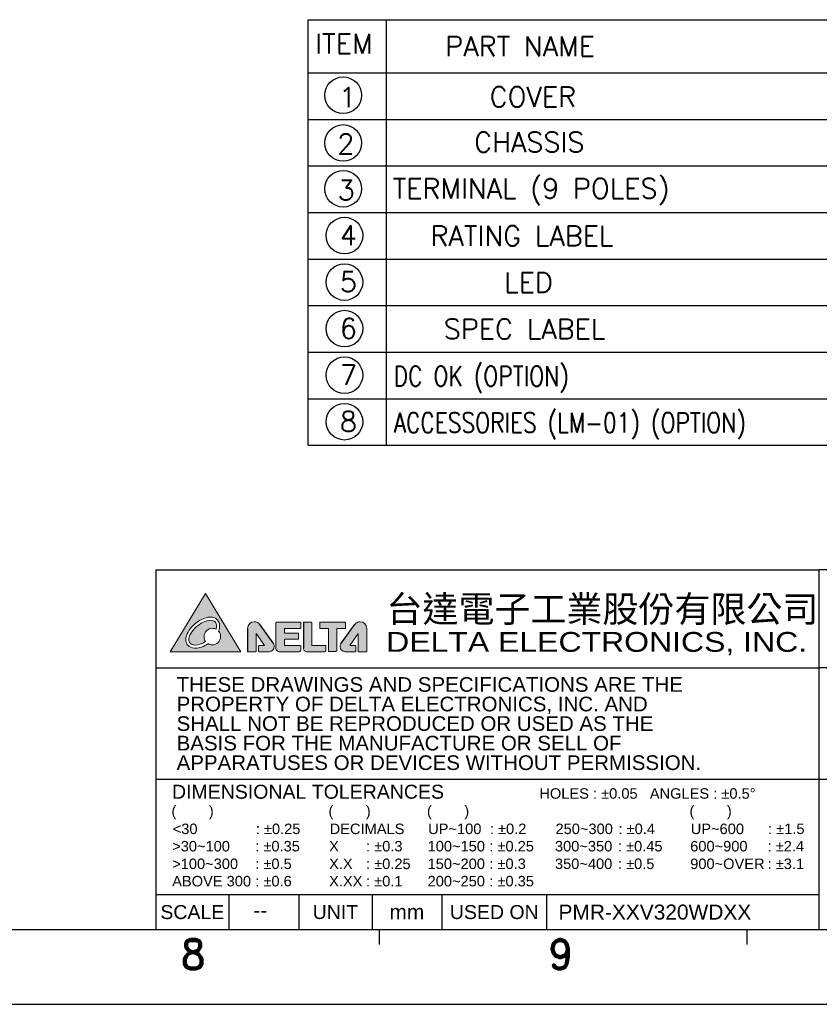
# Model space of a CAD drawing. Extents: x -31 to 1020, y 801 to 1395.
# Tile 13 of 29: x 712 to 872, y 801 to 998. Entities that reach past the tile are written whole.
import ezdxf
from ezdxf.enums import TextEntityAlignment as Align

# ---------------------------------------------------------------- set-up
doc = ezdxf.new("R2010")
doc.units = 0
doc.header["$LTSCALE"] = 23.1
doc.header["$MEASUREMENT"] = 0
doc.layers.get('0').update_dxf_attribs({"linetype": 'CONTINUOUS'})
doc.layers.add('2', color=2, linetype='CONTINUOUS', lineweight=13)
for name, color, linetype in [('3', 3, 'CONTINUOUS'), ('DIM', 2, 'CONTINUOUS'), ('paper', 7, 'CONTINUOUS')]:
    doc.layers.add(name, color=color, linetype=linetype)
doc.styles.add('ARIAL', font='arial.ttf')
doc.styles.add('DELTA', font='msjh.ttf')
doc.styles.add('ROMAND', font='romand')
doc.styles.add('SIMPLEX', font='SIMPLEX.shx')

# ---------------------------------------------------------------- blocks, each defined once
blk = doc.blocks.new('A1')
h = blk.add_hatch(color=256)
h.paths.add_polyline_path([(562.9, 70.71), (577.08, 70.71), (570, 82.39)])
edge = h.paths.add_edge_path(flags=16)
edge.add_spline(control_points=[(566.03, 73.05), (566.03, 73.08), (566.03, 73.1), (566.03, 73.13)], knot_values=[6, 6, 6, 6, 7, 7, 7, 7], degree=3, periodic=0)
edge.add_spline(control_points=[(566.03, 73.13), (566.04, 74.13), (566.72, 75.21), (567.66, 76.09)], knot_values=[7, 7, 7, 7, 8, 8, 8, 8], degree=3, periodic=0)
edge.add_spline(control_points=[(567.66, 76.09), (568.59, 76.96), (569.8, 77.62), (570.99, 77.64)], knot_values=[8, 8, 8, 8, 9, 9, 9, 9], degree=3, periodic=0)
edge.add_spline(control_points=[(571.01, 77.64), (571.56, 77.64), (572.03, 77.46), (572.35, 77.13)], knot_values=[10, 10, 10, 10, 11, 11, 11, 11], degree=3, periodic=0)
edge.add_spline(control_points=[(572.35, 77.13), (572.67, 76.81), (572.84, 76.36), (572.83, 75.87)], knot_values=[11, 11, 11, 11, 12, 12, 12, 12], degree=3, periodic=0)
edge.add_spline(control_points=[(572.83, 75.87), (572.83, 75.54), (572.76, 75.18), (572.61, 74.83)], knot_values=[12, 12, 12, 12, 13, 13, 13, 13], degree=3, periodic=0)
edge.add_spline(control_points=[(572.61, 74.83), (572.87, 74.54), (573.02, 74.15), (573.02, 73.73)], knot_values=[13, 13, 13, 13, 14, 14, 14, 14], degree=3, periodic=0)
edge.add_spline(control_points=[(573.02, 73.73), (573.02, 72.81), (572.28, 72.07), (571.36, 72.07)], knot_values=[14, 14, 14, 14, 15, 15, 15, 15], degree=3, periodic=0)
edge.add_spline(control_points=[(571.36, 72.07), (571.03, 72.07), (570.72, 72.17), (570.46, 72.33)], knot_values=[0, 0, 0, 0, 1, 1, 1, 1], degree=3, periodic=0)
edge.add_spline(control_points=[(570.45, 72.32), (569.64, 71.76), (568.77, 71.4), (567.95, 71.4)], knot_values=[2, 2, 2, 2, 3, 3, 3, 3], degree=3, periodic=0)
edge.add_spline(control_points=[(567.95, 71.4), (567.91, 71.4), (567.87, 71.4), (567.83, 71.4)], knot_values=[3, 3, 3, 3, 4, 4, 4, 4], degree=3, periodic=0)
edge.add_spline(control_points=[(567.83, 71.4), (567.22, 71.43), (566.76, 71.67), (566.47, 72)], knot_values=[4, 4, 4, 4, 5, 5, 5, 5], degree=3, periodic=0)
edge.add_spline(control_points=[(566.47, 72), (566.18, 72.32), (566.05, 72.71), (566.03, 73.05)], knot_values=[5, 5, 5, 5, 6, 6, 6, 6], degree=3, periodic=0)
edge = h.paths.add_edge_path(flags=0)
edge.add_spline(control_points=[(566.93, 72.41), (566.74, 72.62), (566.66, 72.88), (566.65, 73.08)], knot_values=[5, 5, 5, 5, 6, 6, 6, 6], degree=3, periodic=0)
edge.add_spline(control_points=[(566.65, 73.13), (566.64, 73.83), (567.22, 74.84), (568.08, 75.64)], knot_values=[3, 3, 3, 3, 4, 4, 4, 4], degree=3, periodic=0)
edge.add_spline(control_points=[(568.08, 75.64), (568.93, 76.44), (570.05, 77.02), (570.99, 77.02)], knot_values=[2, 2, 2, 2, 3, 3, 3, 3], degree=3, periodic=0)
edge.add_spline(control_points=[(571.01, 77.02), (571.43, 77.02), (571.72, 76.89), (571.91, 76.69)], knot_values=[0, 0, 0, 0, 1, 1, 1, 1], degree=3, periodic=0)
edge.add_spline(control_points=[(571.91, 76.69), (572.1, 76.5), (572.22, 76.22), (572.22, 75.87)], knot_values=[13, 13, 13, 13, 14, 14, 14, 14], degree=3, periodic=0)
edge.add_spline(control_points=[(572.22, 75.87), (572.22, 75.67), (572.18, 75.45), (572.1, 75.22)], knot_values=[12, 12, 12, 12, 13, 13, 13, 13], degree=3, periodic=0)
edge.add_spline(control_points=[(572.1, 75.22), (571.88, 75.33), (571.63, 75.4), (571.36, 75.4)], knot_values=[11, 11, 11, 11, 12, 12, 12, 12], degree=3, periodic=0)
edge.add_spline(control_points=[(571.36, 75.4), (570.44, 75.4), (569.7, 74.65), (569.7, 73.73)], knot_values=[10, 10, 10, 10, 11, 11, 11, 11], degree=3, periodic=0)
edge.add_spline(control_points=[(569.7, 73.73), (569.7, 73.37), (569.81, 73.04), (570.01, 72.77)], knot_values=[9, 9, 9, 9, 10, 10, 10, 10], degree=3, periodic=0)
edge.add_spline(control_points=[(570.01, 72.77), (569.3, 72.3), (568.55, 72.02), (567.95, 72.02)], knot_values=[8, 8, 8, 8, 9, 9, 9, 9], degree=3, periodic=0)
edge.add_spline(control_points=[(567.95, 72.02), (567.92, 72.02), (567.89, 72.02), (567.86, 72.02)], knot_values=[7, 7, 7, 7, 8, 8, 8, 8], degree=3, periodic=0)
edge.add_spline(control_points=[(567.86, 72.02), (567.4, 72.04), (567.12, 72.21), (566.93, 72.41)], knot_values=[6, 6, 6, 6, 7, 7, 7, 7], degree=3, periodic=0)
at = {"linetype": 'Continuous'}
h = blk.add_hatch(color=256, dxfattribs=at)
edge = h.paths.add_edge_path()
edge.add_spline(control_points=[(578.42, 70.78), (578.42, 70.76), (578.43, 70.74), (578.44, 70.73)], knot_values=[9, 9, 9, 9, 10, 10, 10, 10], degree=3, periodic=0)
edge.add_spline(control_points=[(578.44, 70.73), (578.46, 70.72), (578.47, 70.71), (578.49, 70.71)], knot_values=[10, 10, 10, 10, 11, 11, 11, 11], degree=3, periodic=0)
edge.add_spline(control_points=[(578.49, 70.71), (578.49, 70.71), (580.06, 70.71), (580.06, 70.71)], knot_values=[11, 11, 11, 11, 12, 12, 12, 12], degree=3, periodic=0)
edge.add_spline(control_points=[(580.06, 70.71), (580.07, 70.71), (580.09, 70.72), (580.11, 70.73)], knot_values=[12, 12, 12, 12, 13, 13, 13, 13], degree=3, periodic=0)
edge.add_spline(control_points=[(580.11, 70.73), (580.12, 70.74), (580.13, 70.76), (580.13, 70.78)], knot_values=[13, 13, 13, 13, 14, 14, 14, 14], degree=3, periodic=0)
edge.add_spline(control_points=[(580.13, 70.78), (580.13, 70.78), (580.13, 74.35), (580.13, 74.35)], knot_values=[14, 14, 14, 14, 15, 15, 15, 15], degree=3, periodic=0)
edge.add_spline(control_points=[(580.13, 74.35), (580.13, 74.35), (581.81, 71.93), (581.81, 71.93)], knot_values=[15, 15, 15, 15, 16, 16, 16, 16], degree=3, periodic=0)
edge.add_spline(control_points=[(581.81, 71.93), (581.81, 71.93), (580.72, 71.93), (580.72, 71.93)], knot_values=[16, 16, 16, 16, 17, 17, 17, 17], degree=3, periodic=0)
edge.add_spline(control_points=[(580.72, 71.93), (580.7, 71.93), (580.68, 71.92), (580.66, 71.91)], knot_values=[17, 17, 17, 17, 18, 18, 18, 18], degree=3, periodic=0)
edge.add_spline(control_points=[(580.66, 71.91), (580.65, 71.9), (580.64, 71.88), (580.64, 71.86)], knot_values=[18, 18, 18, 18, 19, 19, 19, 19], degree=3, periodic=0)
edge.add_spline(control_points=[(580.64, 71.86), (580.64, 71.86), (580.64, 70.78), (580.64, 70.78)], knot_values=[19, 19, 19, 19, 20, 20, 20, 20], degree=3, periodic=0)
edge.add_spline(control_points=[(580.64, 70.78), (580.64, 70.76), (580.65, 70.74), (580.66, 70.73)], knot_values=[20, 20, 20, 20, 21, 21, 21, 21], degree=3, periodic=0)
edge.add_spline(control_points=[(580.66, 70.73), (580.68, 70.72), (580.7, 70.71), (580.72, 70.71)], knot_values=[21, 21, 21, 21, 22, 22, 22, 22], degree=3, periodic=0)
edge.add_spline(control_points=[(580.72, 70.71), (580.72, 70.71), (582.79, 70.71), (582.79, 70.71)], knot_values=[22, 22, 22, 22, 23, 23, 23, 23], degree=3, periodic=0)
edge.add_spline(control_points=[(582.79, 70.71), (583.34, 70.71), (583.78, 71.16), (583.78, 71.71)], knot_values=[23, 23, 23, 23, 24, 24, 24, 24], degree=3, periodic=0)
edge.add_spline(control_points=[(583.78, 71.71), (583.78, 71.92), (583.72, 72.12), (583.6, 72.28)], knot_values=[24, 24, 24, 24, 25, 25, 25, 25], degree=3, periodic=0)
edge.add_line((583.6, 72.28), (580.91, 76.09))
edge.add_spline(control_points=[(580.91, 76.09), (580.91, 76.09), (580.91, 76.09), (580.91, 76.09)], knot_values=[1, 1, 1, 1, 2, 2, 2, 2], degree=3, periodic=0)
edge.add_spline(control_points=[(580.91, 76.09), (580.82, 76.22), (580.71, 76.33), (580.62, 76.4)], knot_values=[2, 2, 2, 2, 3, 3, 3, 3], degree=3, periodic=0)
edge.add_spline(control_points=[(580.62, 76.4), (580.39, 76.6), (580.09, 76.72), (579.76, 76.72)], knot_values=[3, 3, 3, 3, 4, 4, 4, 4], degree=3, periodic=0)
edge.add_spline(control_points=[(579.76, 76.72), (579.02, 76.72), (578.42, 76.12), (578.42, 75.37)], knot_values=[4, 4, 4, 4, 5, 5, 5, 5], degree=3, periodic=0)
edge.add_line((578.42, 75.37), (578.42, 70.78))
h = blk.add_hatch(color=256, dxfattribs=at)
edge = h.paths.add_edge_path()
edge.add_spline(control_points=[(585.82, 73.23), (585.82, 73.23), (588.57, 73.23), (588.57, 73.23)], knot_values=[4, 4, 4, 4, 5, 5, 5, 5], degree=3, periodic=0)
edge.add_spline(control_points=[(588.57, 73.23), (588.59, 73.23), (588.61, 73.24), (588.62, 73.25)], knot_values=[5, 5, 5, 5, 6, 6, 6, 6], degree=3, periodic=0)
edge.add_spline(control_points=[(588.62, 73.25), (588.63, 73.26), (588.64, 73.28), (588.64, 73.3)], knot_values=[6, 6, 6, 6, 7, 7, 7, 7], degree=3, periodic=0)
edge.add_spline(control_points=[(588.64, 73.3), (588.64, 73.3), (588.64, 74.38), (588.64, 74.38)], knot_values=[7, 7, 7, 7, 8, 8, 8, 8], degree=3, periodic=0)
edge.add_spline(control_points=[(588.64, 74.38), (588.64, 74.4), (588.63, 74.42), (588.62, 74.43)], knot_values=[8, 8, 8, 8, 9, 9, 9, 9], degree=3, periodic=0)
edge.add_spline(control_points=[(588.62, 74.43), (588.61, 74.45), (588.59, 74.46), (588.57, 74.46)], knot_values=[9, 9, 9, 9, 10, 10, 10, 10], degree=3, periodic=0)
edge.add_spline(control_points=[(588.57, 74.46), (588.57, 74.46), (585.83, 74.46), (585.83, 74.46)], knot_values=[10, 10, 10, 10, 11, 11, 11, 11], degree=3, periodic=0)
edge.add_spline(control_points=[(585.83, 74.46), (585.83, 74.46), (585.83, 75.35), (585.83, 75.35)], knot_values=[11, 11, 11, 11, 12, 12, 12, 12], degree=3, periodic=0)
edge.add_spline(control_points=[(585.83, 75.35), (585.83, 75.35), (589.01, 75.35), (589.01, 75.35)], knot_values=[12, 12, 12, 12, 13, 13, 13, 13], degree=3, periodic=0)
edge.add_spline(control_points=[(589.01, 75.35), (589.03, 75.35), (589.05, 75.36), (589.06, 75.38)], knot_values=[13, 13, 13, 13, 14, 14, 14, 14], degree=3, periodic=0)
edge.add_spline(control_points=[(589.06, 75.38), (589.07, 75.39), (589.08, 75.41), (589.08, 75.43)], knot_values=[14, 14, 14, 14, 15, 15, 15, 15], degree=3, periodic=0)
edge.add_spline(control_points=[(589.08, 75.43), (589.08, 75.43), (589.08, 76.53), (589.08, 76.53)], knot_values=[15, 15, 15, 15, 16, 16, 16, 16], degree=3, periodic=0)
edge.add_spline(control_points=[(589.08, 76.53), (589.08, 76.55), (589.07, 76.57), (589.06, 76.58)], knot_values=[16, 16, 16, 16, 17, 17, 17, 17], degree=3, periodic=0)
edge.add_spline(control_points=[(589.06, 76.58), (589.05, 76.59), (589.03, 76.6), (589.01, 76.6)], knot_values=[17, 17, 17, 17, 18, 18, 18, 18], degree=3, periodic=0)
edge.add_spline(control_points=[(589.01, 76.6), (589.01, 76.6), (584.17, 76.6), (584.17, 76.6)], knot_values=[18, 18, 18, 18, 19, 19, 19, 19], degree=3, periodic=0)
edge.add_spline(control_points=[(584.17, 76.6), (584.15, 76.6), (584.13, 76.59), (584.12, 76.58)], knot_values=[19, 19, 19, 19, 20, 20, 20, 20], degree=3, periodic=0)
edge.add_spline(control_points=[(584.12, 76.58), (584.1, 76.57), (584.09, 76.55), (584.09, 76.53)], knot_values=[20, 20, 20, 20, 21, 21, 21, 21], degree=3, periodic=0)
edge.add_spline(control_points=[(584.09, 76.53), (584.09, 76.53), (584.09, 71.39), (584.09, 71.39)], knot_values=[21, 21, 21, 21, 22, 22, 22, 22], degree=3, periodic=0)
edge.add_spline(control_points=[(584.09, 71.39), (584.09, 71.18), (584.2, 71.01), (584.35, 70.89)], knot_values=[22, 22, 22, 22, 23, 23, 23, 23], degree=3, periodic=0)
edge.add_spline(control_points=[(584.35, 70.89), (584.5, 70.77), (584.68, 70.71), (584.83, 70.71)], knot_values=[23, 23, 23, 23, 24, 24, 24, 24], degree=3, periodic=0)
edge.add_spline(control_points=[(584.83, 70.71), (584.83, 70.71), (588.76, 70.71), (588.76, 70.71)], knot_values=[24, 24, 24, 24, 25, 25, 25, 25], degree=3, periodic=0)
edge.add_spline(control_points=[(588.76, 70.71), (588.84, 70.71), (588.92, 70.75), (588.98, 70.81)], knot_values=[25, 25, 25, 25, 26, 26, 26, 26], degree=3, periodic=0)
edge.add_spline(control_points=[(588.98, 70.81), (589.02, 70.84), (589.04, 70.87), (589.05, 70.89)], knot_values=[26, 26, 26, 26, 27, 27, 27, 27], degree=3, periodic=0)
edge.add_spline(control_points=[(589.05, 70.89), (589.06, 70.91), (589.07, 70.92), (589.07, 70.93)], knot_values=[27, 27, 27, 27, 28, 28, 28, 28], degree=3, periodic=0)
edge.add_spline(control_points=[(589.07, 70.93), (589.08, 70.95), (589.08, 70.95), (589.08, 70.97)], knot_values=[28, 28, 28, 28, 29, 29, 29, 29], degree=3, periodic=0)
edge.add_spline(control_points=[(589.08, 70.98), (589.08, 70.98), (589.08, 71.87), (589.08, 71.87)], knot_values=[30, 30, 30, 30, 31, 31, 31, 31], degree=3, periodic=0)
edge.add_spline(control_points=[(589.08, 71.87), (589.08, 71.89), (589.07, 71.91), (589.06, 71.92)], knot_values=[0, 0, 0, 0, 1, 1, 1, 1], degree=3, periodic=0)
edge.add_spline(control_points=[(589.06, 71.92), (589.05, 71.93), (589.03, 71.94), (589.01, 71.94)], knot_values=[1, 1, 1, 1, 2, 2, 2, 2], degree=3, periodic=0)
edge.add_spline(control_points=[(589.01, 71.94), (589.01, 71.94), (585.82, 71.94), (585.82, 71.94)], knot_values=[2, 2, 2, 2, 3, 3, 3, 3], degree=3, periodic=0)
edge.add_spline(control_points=[(585.82, 71.94), (585.82, 71.94), (585.82, 73.23), (585.82, 73.23)], knot_values=[3, 3, 3, 3, 4, 4, 4, 4], degree=3, periodic=0)
h = blk.add_hatch(color=256, dxfattribs=at)
edge = h.paths.add_edge_path()
edge.add_spline(control_points=[(594.15, 71.02), (594.14, 70.96), (594.12, 70.89), (594.06, 70.82)], knot_values=[17, 17, 17, 17, 18, 18, 18, 18], degree=3, periodic=0)
edge.add_spline(control_points=[(594.06, 70.82), (594.01, 70.75), (593.95, 70.71), (593.87, 70.71)], knot_values=[16, 16, 16, 16, 17, 17, 17, 17], degree=3, periodic=0)
edge.add_spline(control_points=[(593.87, 70.71), (593.87, 70.71), (593.87, 70.71), (593.87, 70.71)], knot_values=[14, 14, 14, 14, 14.999984, 14.999984, 14.999984, 14.999984], degree=3, periodic=0)
edge.add_spline(control_points=[(593.87, 70.71), (593.87, 70.71), (590.32, 70.71), (590.32, 70.71)], knot_values=[13, 13, 13, 13, 14, 14, 14, 14], degree=3, periodic=0)
edge.add_spline(control_points=[(590.32, 70.71), (590.19, 70.71), (590.01, 70.76), (589.87, 70.87)], knot_values=[12, 12, 12, 12, 13, 13, 13, 13], degree=3, periodic=0)
edge.add_spline(control_points=[(589.87, 70.87), (589.73, 70.98), (589.62, 71.16), (589.62, 71.42)], knot_values=[11, 11, 11, 11, 12, 12, 12, 12], degree=3, periodic=0)
edge.add_line((589.62, 71.42), (589.62, 76.53))
edge.add_spline(control_points=[(589.62, 76.53), (589.62, 76.56), (589.65, 76.6), (589.69, 76.6)], knot_values=[7, 7, 7, 7, 8, 8, 8, 8], degree=3, periodic=0)
edge.add_spline(control_points=[(589.69, 76.6), (589.69, 76.6), (591.22, 76.6), (591.22, 76.6)], knot_values=[6, 6, 6, 6, 7, 7, 7, 7], degree=3, periodic=0)
edge.add_spline(control_points=[(591.22, 76.6), (591.24, 76.6), (591.26, 76.59), (591.27, 76.58)], knot_values=[5, 5, 5, 5, 6, 6, 6, 6], degree=3, periodic=0)
edge.add_spline(control_points=[(591.27, 76.58), (591.28, 76.56), (591.29, 76.54), (591.29, 76.53)], knot_values=[4, 4, 4, 4, 5, 5, 5, 5], degree=3, periodic=0)
edge.add_spline(control_points=[(591.29, 76.53), (591.29, 76.53), (591.29, 71.93), (591.29, 71.93)], knot_values=[3, 3, 3, 3, 4, 4, 4, 4], degree=3, periodic=0)
edge.add_spline(control_points=[(591.29, 71.93), (591.29, 71.93), (594.08, 71.93), (594.08, 71.93)], knot_values=[2, 2, 2, 2, 3, 3, 3, 3], degree=3, periodic=0)
edge.add_spline(control_points=[(594.08, 71.93), (594.09, 71.93), (594.11, 71.92), (594.13, 71.91)], knot_values=[1, 1, 1, 1, 2, 2, 2, 2], degree=3, periodic=0)
edge.add_spline(control_points=[(594.13, 71.91), (594.14, 71.89), (594.15, 71.88), (594.15, 71.86)], knot_values=[0, 0, 0, 0, 1, 1, 1, 1], degree=3, periodic=0)
edge.add_spline(control_points=[(594.15, 71.86), (594.15, 71.63), (594.15, 71.12), (594.15, 71.02)], knot_values=[20, 20, 20, 20, 21, 21, 21, 21], degree=3, periodic=0)
edge.add_spline(control_points=[(594.15, 71.02), (594.15, 71.02), (594.15, 71.02), (594.15, 71.02)], knot_values=[18, 18, 18, 18, 18.999928, 18.999928, 18.999928, 18.999928], degree=3, periodic=0)
h = blk.add_hatch(color=256, dxfattribs=at)
edge = h.paths.add_edge_path()
edge.add_spline(control_points=[(596.33, 71.04), (596.33, 71.04), (596.33, 75.34), (596.33, 75.34)], knot_values=[17, 17, 17, 17, 18, 18, 18, 18], degree=3, periodic=0)
edge.add_spline(control_points=[(596.33, 75.34), (596.33, 75.34), (596.33, 75.37), (596.33, 75.37)], knot_values=[18, 18, 18, 18, 19, 19, 19, 19], degree=3, periodic=0)
edge.add_spline(control_points=[(596.33, 75.37), (596.33, 75.37), (598.01, 75.37), (598.01, 75.37)], knot_values=[19, 19, 19, 19, 20, 20, 20, 20], degree=3, periodic=0)
edge.add_spline(control_points=[(598.01, 75.37), (598.03, 75.37), (598.04, 75.38), (598.06, 75.39)], knot_values=[20, 20, 20, 20, 21, 21, 21, 21], degree=3, periodic=0)
edge.add_spline(control_points=[(598.06, 75.39), (598.07, 75.41), (598.08, 75.42), (598.08, 75.44)], knot_values=[0, 0, 0, 0, 1, 1, 1, 1], degree=3, periodic=0)
edge.add_spline(control_points=[(598.08, 75.44), (598.08, 75.44), (598.08, 76.52), (598.08, 76.52)], knot_values=[1, 1, 1, 1, 2, 2, 2, 2], degree=3, periodic=0)
edge.add_spline(control_points=[(598.08, 76.52), (598.08, 76.56), (598.05, 76.6), (598.01, 76.6)], knot_values=[2, 2, 2, 2, 3, 3, 3, 3], degree=3, periodic=0)
edge.add_spline(control_points=[(598.01, 76.6), (598.01, 76.6), (592.96, 76.6), (592.96, 76.6)], knot_values=[3, 3, 3, 3, 4, 4, 4, 4], degree=3, periodic=0)
edge.add_spline(control_points=[(592.96, 76.6), (592.95, 76.6), (592.93, 76.59), (592.91, 76.58)], knot_values=[4, 4, 4, 4, 5, 5, 5, 5], degree=3, periodic=0)
edge.add_spline(control_points=[(592.91, 76.58), (592.9, 76.57), (592.89, 76.55), (592.89, 76.53)], knot_values=[5, 5, 5, 5, 6, 6, 6, 6], degree=3, periodic=0)
edge.add_spline(control_points=[(592.89, 76.53), (592.89, 76.53), (592.89, 75.44), (592.89, 75.44)], knot_values=[6, 6, 6, 6, 7, 7, 7, 7], degree=3, periodic=0)
edge.add_spline(control_points=[(592.89, 75.44), (592.89, 75.42), (592.9, 75.4), (592.91, 75.39)], knot_values=[7, 7, 7, 7, 8, 8, 8, 8], degree=3, periodic=0)
edge.add_spline(control_points=[(592.91, 75.39), (592.93, 75.37), (592.95, 75.37), (592.96, 75.37)], knot_values=[8, 8, 8, 8, 9, 9, 9, 9], degree=3, periodic=0)
edge.add_spline(control_points=[(592.96, 75.37), (592.96, 75.37), (594.66, 75.37), (594.66, 75.37)], knot_values=[9, 9, 9, 9, 10, 10, 10, 10], degree=3, periodic=0)
edge.add_spline(control_points=[(594.66, 75.37), (594.66, 75.37), (594.66, 70.79), (594.66, 70.79)], knot_values=[10, 10, 10, 10, 11, 11, 11, 11], degree=3, periodic=0)
edge.add_spline(control_points=[(594.66, 70.79), (594.66, 70.77), (594.67, 70.75), (594.69, 70.74)], knot_values=[11, 11, 11, 11, 12, 12, 12, 12], degree=3, periodic=0)
edge.add_spline(control_points=[(594.69, 70.74), (594.7, 70.73), (594.72, 70.72), (594.74, 70.72)], knot_values=[12, 12, 12, 12, 13, 13, 13, 13], degree=3, periodic=0)
edge.add_spline(control_points=[(594.74, 70.72), (594.74, 70.72), (596.02, 70.72), (596.02, 70.72)], knot_values=[13, 13, 13, 13, 14, 14, 14, 14], degree=3, periodic=0)
edge.add_spline(control_points=[(596.02, 70.72), (596.09, 70.72), (596.16, 70.74), (596.22, 70.79)], knot_values=[15, 15, 15, 15, 16, 16, 16, 16], degree=3, periodic=0)
edge.add_spline(control_points=[(596.22, 70.79), (596.28, 70.84), (596.33, 70.93), (596.33, 71.04)], knot_values=[16, 16, 16, 16, 17, 17, 17, 17], degree=3, periodic=0)
h = blk.add_hatch(color=256, dxfattribs=at)
edge = h.paths.add_edge_path()
edge.add_spline(control_points=[(600.62, 74.34), (600.62, 74.34), (600.62, 70.78), (600.62, 70.78)], knot_values=[14, 14, 14, 14, 15, 15, 15, 15], degree=3, periodic=0)
edge.add_spline(control_points=[(600.62, 70.78), (600.62, 70.76), (600.63, 70.74), (600.64, 70.73)], knot_values=[15, 15, 15, 15, 16, 16, 16, 16], degree=3, periodic=0)
edge.add_spline(control_points=[(600.64, 70.73), (600.66, 70.71), (600.68, 70.71), (600.69, 70.71)], knot_values=[16, 16, 16, 16, 17, 17, 17, 17], degree=3, periodic=0)
edge.add_spline(control_points=[(600.69, 70.71), (600.69, 70.71), (602.26, 70.71), (602.26, 70.71)], knot_values=[17, 17, 17, 17, 18, 18, 18, 18], degree=3, periodic=0)
edge.add_spline(control_points=[(602.26, 70.71), (602.28, 70.71), (602.29, 70.71), (602.31, 70.73)], knot_values=[18, 18, 18, 18, 19, 19, 19, 19], degree=3, periodic=0)
edge.add_spline(control_points=[(602.31, 70.73), (602.32, 70.74), (602.33, 70.76), (602.33, 70.78)], knot_values=[19, 19, 19, 19, 20, 20, 20, 20], degree=3, periodic=0)
edge.add_spline(control_points=[(602.33, 70.78), (602.33, 70.78), (602.33, 75.37), (602.33, 75.37)], knot_values=[20, 20, 20, 20, 21, 21, 21, 21], degree=3, periodic=0)
edge.add_spline(control_points=[(602.33, 75.37), (602.33, 76.11), (601.73, 76.71), (600.99, 76.71)], knot_values=[21, 21, 21, 21, 22, 22, 22, 22], degree=3, periodic=0)
edge.add_spline(control_points=[(600.99, 76.71), (600.66, 76.71), (600.36, 76.59), (600.13, 76.4)], knot_values=[0, 0, 0, 0, 1, 1, 1, 1], degree=3, periodic=0)
edge.add_spline(control_points=[(600.13, 76.4), (600.04, 76.33), (599.93, 76.21), (599.84, 76.09)], knot_values=[1, 1, 1, 1, 2, 2, 2, 2], degree=3, periodic=0)
edge.add_line((599.84, 76.09), (597.15, 72.28))
edge.add_spline(control_points=[(597.15, 72.28), (597.03, 72.11), (596.97, 71.92), (596.97, 71.7)], knot_values=[4, 4, 4, 4, 5, 5, 5, 5], degree=3, periodic=0)
edge.add_spline(control_points=[(596.97, 71.7), (596.97, 71.15), (597.41, 70.71), (597.97, 70.71)], knot_values=[5, 5, 5, 5, 6, 6, 6, 6], degree=3, periodic=0)
edge.add_spline(control_points=[(597.97, 70.71), (597.97, 70.71), (600.04, 70.71), (600.04, 70.71)], knot_values=[6, 6, 6, 6, 7, 7, 7, 7], degree=3, periodic=0)
edge.add_spline(control_points=[(600.04, 70.71), (600.05, 70.71), (600.07, 70.71), (600.09, 70.73)], knot_values=[7, 7, 7, 7, 8, 8, 8, 8], degree=3, periodic=0)
edge.add_spline(control_points=[(600.09, 70.73), (600.1, 70.74), (600.11, 70.76), (600.11, 70.78)], knot_values=[8, 8, 8, 8, 9, 9, 9, 9], degree=3, periodic=0)
edge.add_spline(control_points=[(600.11, 70.78), (600.11, 70.78), (600.11, 71.86), (600.11, 71.86)], knot_values=[9, 9, 9, 9, 10, 10, 10, 10], degree=3, periodic=0)
edge.add_spline(control_points=[(600.11, 71.86), (600.11, 71.88), (600.1, 71.89), (600.09, 71.91)], knot_values=[10, 10, 10, 10, 11, 11, 11, 11], degree=3, periodic=0)
edge.add_spline(control_points=[(600.09, 71.91), (600.07, 71.92), (600.05, 71.93), (600.04, 71.93)], knot_values=[11, 11, 11, 11, 12, 12, 12, 12], degree=3, periodic=0)
edge.add_spline(control_points=[(600.04, 71.93), (600.04, 71.93), (598.94, 71.93), (598.94, 71.93)], knot_values=[12, 12, 12, 12, 13, 13, 13, 13], degree=3, periodic=0)
edge.add_spline(control_points=[(598.94, 71.93), (598.94, 71.93), (600.62, 74.34), (600.62, 74.34)], knot_values=[13, 13, 13, 13, 14, 14, 14, 14], degree=3, periodic=0)
at = {"lineweight": 0}
for p, q in [((570, 82.39), (562.9, 70.71)), ((577.08, 70.71), (570, 82.39)), ((562.9, 70.71), (577.08, 70.71))]:
    blk.add_line(p, q, dxfattribs=at)
at = {"linetype": 'Continuous'}
for p, q in [((578.42, 75.37), (578.42, 70.78)), ((580.91, 76.09), (583.6, 72.28)), ((589.62, 76.53), (589.62, 71.42)), ((597.15, 72.28), (599.84, 76.09))]:
    blk.add_line(p, q, dxfattribs=at)
at = {"lineweight": 0}
for points in [[(567.66, 76.09), (568.59, 76.96), (569.8, 77.62), (570.99, 77.64)], [(570.99, 77.02), (570.05, 77.02), (568.93, 76.44), (568.08, 75.64)], [(570.99, 77.64), (570.99, 77.64), (571, 77.64), (571.01, 77.64)], [(571.01, 77.02), (571.01, 77.02), (570.99, 77.02), (570.99, 77.02)], [(571.01, 77.64), (571.56, 77.64), (572.03, 77.46), (572.35, 77.13)], [(571.91, 76.69), (571.72, 76.89), (571.43, 77.02), (571.01, 77.02)], [(572.35, 77.13), (572.67, 76.81), (572.84, 76.36), (572.83, 75.87)], [(566.03, 73.13), (566.04, 74.13), (566.72, 75.21), (567.66, 76.09)], [(568.08, 75.64), (567.22, 74.84), (566.64, 73.83), (566.65, 73.13)], [(572.22, 75.87), (572.22, 76.22), (572.1, 76.5), (571.91, 76.69)], [(572.1, 75.22), (572.18, 75.45), (572.22, 75.67), (572.22, 75.87)], [(572.83, 75.87), (572.83, 75.54), (572.76, 75.18), (572.61, 74.83)], [(578.42, 75.37), (578.42, 75.37), (578.42, 75.37), (578.42, 75.37)], [(578.42, 75.37), (578.42, 75.37), (578.42, 75.37), (578.42, 75.37)], [(580.91, 76.09), (580.82, 76.22), (580.71, 76.33), (580.62, 76.4)], [(580.91, 76.09), (580.91, 76.09), (580.91, 76.09), (580.91, 76.09)], [(584.12, 76.58), (584.1, 76.57), (584.09, 76.55), (584.09, 76.53)], [(584.09, 76.53), (584.09, 76.53), (584.09, 71.39), (584.09, 71.39)], [(584.17, 76.6), (584.15, 76.6), (584.13, 76.59), (584.12, 76.58)], [(589.01, 76.6), (589.01, 76.6), (584.17, 76.6), (584.17, 76.6)], [(585.83, 74.46), (585.83, 74.46), (585.83, 75.35), (585.83, 75.35)], [(585.83, 75.35), (585.83, 75.35), (589.01, 75.35), (589.01, 75.35)], [(589.06, 76.58), (589.05, 76.59), (589.03, 76.6), (589.01, 76.6)], [(589.01, 75.35), (589.03, 75.35), (589.05, 75.36), (589.06, 75.38)], [(589.08, 76.53), (589.08, 76.55), (589.07, 76.57), (589.06, 76.58)], [(589.06, 75.38), (589.07, 75.39), (589.08, 75.41), (589.08, 75.43)], [(589.08, 75.43), (589.08, 75.43), (589.08, 76.53), (589.08, 76.53)], [(589.69, 76.6), (589.65, 76.6), (589.62, 76.56), (589.62, 76.53)], [(591.22, 76.6), (591.22, 76.6), (589.69, 76.6), (589.69, 76.6)], [(591.27, 76.58), (591.26, 76.59), (591.24, 76.6), (591.22, 76.6)], [(591.29, 76.53), (591.29, 76.54), (591.28, 76.56), (591.27, 76.58)], [(591.29, 71.93), (591.29, 71.93), (591.29, 76.53), (591.29, 76.53)], [(592.91, 76.58), (592.9, 76.57), (592.89, 76.55), (592.89, 76.53)], [(592.89, 76.53), (592.89, 76.53), (592.89, 75.44), (592.89, 75.44)], [(592.89, 75.44), (592.89, 75.42), (592.9, 75.4), (592.91, 75.39)], [(592.96, 76.6), (592.95, 76.6), (592.93, 76.59), (592.91, 76.58)], [(592.91, 75.39), (592.93, 75.37), (592.95, 75.37), (592.96, 75.37)], [(598.01, 76.6), (598.01, 76.6), (592.96, 76.6), (592.96, 76.6)], [(592.96, 75.37), (592.96, 75.37), (594.66, 75.37), (594.66, 75.37)], [(594.66, 75.37), (594.66, 75.37), (594.66, 70.79), (594.66, 70.79)], [(596.33, 75.34), (596.33, 75.34), (596.33, 75.37), (596.33, 75.37)], [(596.33, 75.37), (596.33, 75.37), (598.01, 75.37), (598.01, 75.37)], [(596.33, 71.04), (596.33, 71.04), (596.33, 75.34), (596.33, 75.34)], [(598.08, 76.52), (598.08, 76.56), (598.05, 76.6), (598.01, 76.6)], [(598.01, 75.37), (598.03, 75.37), (598.04, 75.38), (598.06, 75.39)], [(598.06, 75.39), (598.07, 75.41), (598.08, 75.42), (598.08, 75.44)], [(598.08, 75.44), (598.08, 75.44), (598.08, 76.52), (598.08, 76.52)], [(600.13, 76.4), (600.04, 76.33), (599.93, 76.21), (599.84, 76.09)], [(600.99, 76.71), (600.66, 76.71), (600.36, 76.59), (600.13, 76.4)], [(602.33, 75.37), (602.33, 76.11), (601.73, 76.71), (600.99, 76.71)], [(602.33, 70.78), (602.33, 70.78), (602.33, 75.37), (602.33, 75.37)], [(566.03, 73.05), (566.03, 73.08), (566.03, 73.1), (566.03, 73.13)], [(566.65, 73.13), (566.65, 73.12), (566.65, 73.1), (566.65, 73.08)], [(566.65, 73.08), (566.66, 72.88), (566.74, 72.62), (566.93, 72.41)], [(580.13, 70.78), (580.13, 70.78), (580.13, 74.35), (580.13, 74.35)], [(580.13, 74.35), (580.13, 74.35), (581.81, 71.93), (581.81, 71.93)], [(585.82, 71.94), (585.82, 71.94), (585.82, 73.23), (585.82, 73.23)], [(585.82, 73.23), (585.82, 73.23), (588.57, 73.23), (588.57, 73.23)], [(588.57, 74.46), (588.57, 74.46), (585.83, 74.46), (585.83, 74.46)], [(588.62, 74.43), (588.61, 74.45), (588.59, 74.46), (588.57, 74.46)], [(588.57, 73.23), (588.59, 73.23), (588.61, 73.24), (588.62, 73.25)], [(588.64, 74.38), (588.64, 74.4), (588.63, 74.42), (588.62, 74.43)], [(588.62, 73.25), (588.63, 73.26), (588.64, 73.28), (588.64, 73.3)], [(588.64, 73.3), (588.64, 73.3), (588.64, 74.38), (588.64, 74.38)], [(598.94, 71.93), (598.94, 71.93), (600.62, 74.34), (600.62, 74.34)], [(600.62, 74.34), (600.62, 74.34), (600.62, 70.78), (600.62, 70.78)], [(566.47, 72), (566.18, 72.32), (566.05, 72.71), (566.03, 73.05)], [(567.83, 71.4), (567.22, 71.43), (566.76, 71.67), (566.47, 72)], [(566.93, 72.41), (567.12, 72.21), (567.4, 72.04), (567.86, 72.02)], [(567.95, 71.4), (567.91, 71.4), (567.87, 71.4), (567.83, 71.4)], [(567.86, 72.02), (567.89, 72.02), (567.92, 72.02), (567.95, 72.02)], [(567.95, 72.02), (568.55, 72.02), (569.3, 72.3), (570.01, 72.77)], [(570.45, 72.32), (569.64, 71.76), (568.77, 71.4), (567.95, 71.4)], [(570.46, 72.33), (570.46, 72.33), (570.45, 72.32), (570.45, 72.32)], [(571.36, 72.07), (571.03, 72.07), (570.72, 72.17), (570.46, 72.33)], [(580.66, 71.91), (580.65, 71.9), (580.64, 71.88), (580.64, 71.86)], [(580.64, 71.86), (580.64, 71.86), (580.64, 70.78), (580.64, 70.78)], [(580.72, 71.93), (580.7, 71.93), (580.68, 71.92), (580.66, 71.91)], [(581.81, 71.93), (581.81, 71.93), (580.72, 71.93), (580.72, 71.93)], [(584.09, 71.39), (584.09, 71.18), (584.2, 71.01), (584.35, 70.89)], [(589.01, 71.94), (589.01, 71.94), (585.82, 71.94), (585.82, 71.94)], [(589.06, 71.92), (589.05, 71.93), (589.03, 71.94), (589.01, 71.94)], [(589.08, 71.87), (589.08, 71.89), (589.07, 71.91), (589.06, 71.92)], [(589.08, 70.98), (589.08, 70.98), (589.08, 71.87), (589.08, 71.87)], [(589.62, 71.42), (589.62, 71.16), (589.73, 70.98), (589.87, 70.87)], [(594.08, 71.93), (594.08, 71.93), (591.29, 71.93), (591.29, 71.93)], [(594.13, 71.91), (594.11, 71.92), (594.09, 71.93), (594.08, 71.93)], [(594.15, 71.86), (594.15, 71.88), (594.14, 71.89), (594.13, 71.91)], [(594.15, 71.02), (594.15, 71.12), (594.15, 71.63), (594.15, 71.86)], [(600.04, 71.93), (600.04, 71.93), (598.94, 71.93), (598.94, 71.93)], [(600.09, 71.91), (600.07, 71.92), (600.05, 71.93), (600.04, 71.93)], [(600.11, 71.86), (600.11, 71.88), (600.1, 71.89), (600.09, 71.91)], [(600.11, 70.78), (600.11, 70.78), (600.11, 71.86), (600.11, 71.86)], [(578.42, 70.78), (578.42, 70.76), (578.43, 70.74), (578.44, 70.73)], [(578.44, 70.73), (578.46, 70.72), (578.47, 70.71), (578.49, 70.71)], [(578.49, 70.71), (578.49, 70.71), (580.06, 70.71), (580.06, 70.71)], [(580.06, 70.71), (580.07, 70.71), (580.09, 70.72), (580.11, 70.73)], [(580.11, 70.73), (580.12, 70.74), (580.13, 70.76), (580.13, 70.78)], [(580.64, 70.78), (580.64, 70.76), (580.65, 70.74), (580.66, 70.73)], [(580.66, 70.73), (580.68, 70.72), (580.7, 70.71), (580.72, 70.71)], [(580.72, 70.71), (580.72, 70.71), (582.79, 70.71), (582.79, 70.71)], [(584.35, 70.89), (584.5, 70.77), (584.68, 70.71), (584.83, 70.71)], [(584.83, 70.71), (584.83, 70.71), (588.76, 70.71), (588.76, 70.71)], [(588.76, 70.71), (588.84, 70.71), (588.92, 70.75), (588.98, 70.81)], [(588.98, 70.81), (589.02, 70.84), (589.04, 70.87), (589.05, 70.89)], [(589.05, 70.89), (589.06, 70.91), (589.07, 70.92), (589.07, 70.93)], [(589.07, 70.93), (589.08, 70.95), (589.08, 70.95), (589.08, 70.97)], [(589.08, 70.97), (589.08, 70.97), (589.08, 70.98), (589.08, 70.98)], [(589.87, 70.87), (590.01, 70.76), (590.19, 70.71), (590.32, 70.71)], [(590.32, 70.71), (590.32, 70.71), (593.87, 70.71), (593.87, 70.71)], [(593.87, 70.71), (593.95, 70.71), (594.01, 70.75), (594.06, 70.82)], [(593.87, 70.71), (593.87, 70.71), (593.87, 70.71), (593.87, 70.71)], [(593.87, 70.71), (593.87, 70.71), (593.87, 70.71), (593.87, 70.71)], [(594.06, 70.82), (594.12, 70.89), (594.14, 70.96), (594.15, 71.02)], [(594.15, 71.02), (594.15, 71.02), (594.15, 71.02), (594.15, 71.02)], [(594.15, 71.02), (594.15, 71.02), (594.15, 71.02), (594.15, 71.02)], [(594.66, 70.79), (594.66, 70.77), (594.67, 70.75), (594.69, 70.74)], [(594.69, 70.74), (594.7, 70.73), (594.72, 70.72), (594.74, 70.72)], [(594.74, 70.72), (594.74, 70.72), (596.02, 70.72), (596.02, 70.72)], [(596.02, 70.72), (596.09, 70.72), (596.16, 70.74), (596.22, 70.79)], [(596.02, 70.72), (596.02, 70.72), (596.02, 70.72), (596.02, 70.72)], [(596.22, 70.79), (596.28, 70.84), (596.33, 70.93), (596.33, 71.04)], [(597.97, 70.71), (597.97, 70.71), (600.04, 70.71), (600.04, 70.71)], [(600.04, 70.71), (600.05, 70.71), (600.07, 70.71), (600.09, 70.73)], [(600.09, 70.73), (600.1, 70.74), (600.11, 70.76), (600.11, 70.78)], [(600.62, 70.78), (600.62, 70.76), (600.63, 70.74), (600.64, 70.73)], [(600.64, 70.73), (600.66, 70.71), (600.68, 70.71), (600.69, 70.71)], [(600.69, 70.71), (600.69, 70.71), (602.26, 70.71), (602.26, 70.71)], [(602.26, 70.71), (602.28, 70.71), (602.29, 70.71), (602.31, 70.73)], [(602.31, 70.73), (602.32, 70.74), (602.33, 70.76), (602.33, 70.78)]]:
    blk.add_open_spline(points, degree=3, dxfattribs=at)
for points, knots in [([(570.01, 72.77), (569.81, 73.04), (569.7, 73.37), (569.7, 73.73), (569.7, 74.65), (570.44, 75.4), (571.36, 75.4), (571.63, 75.4), (571.88, 75.33), (572.1, 75.22)], [9, 9, 9, 9, 10, 10, 10, 11, 11, 11, 12, 12, 12, 12]), ([(580.62, 76.4), (580.39, 76.6), (580.09, 76.72), (579.76, 76.72), (579.02, 76.72), (578.42, 76.12), (578.42, 75.37)], [3, 3, 3, 3, 4, 4, 4, 5, 5, 5, 5]), ([(572.61, 74.83), (572.87, 74.54), (573.02, 74.15), (573.02, 73.73), (573.02, 72.81), (572.28, 72.07), (571.36, 72.07)], [13, 13, 13, 13, 14, 14, 14, 15, 15, 15, 15]), ([(582.79, 70.71), (583.34, 70.71), (583.78, 71.16), (583.78, 71.71), (583.78, 71.92), (583.72, 72.12), (583.6, 72.28)], [23, 23, 23, 23, 24, 24, 24, 25, 25, 25, 25]), ([(597.15, 72.28), (597.03, 72.11), (596.97, 71.92), (596.97, 71.7), (596.97, 71.15), (597.41, 70.71), (597.97, 70.71)], [4, 4, 4, 4, 5, 5, 5, 6, 6, 6, 6])]:
    blk.add_open_spline(points, degree=3, knots=knots, dxfattribs=at)
at = {"layer": '3'}
for p, q in [((560, 87.1), (560, 15)), ((560, 22), (693, 22))]:
    blk.add_line(p, q, dxfattribs=at)
at = {"layer": 'paper', "color": 3}
for p, q in [((560, 87.1), (693, 87.1)), ((693, 87.1), (693, 15)), ((826, 87.1), (693, 87.1)), ((560, 67.5), (693, 67.5)), ((826, 67.5), (693, 67.5)), ((693, 45.1), (560, 45.1)), ((826, 45.1), (693, 45.1)), ((574.7, 22), (574.7, 15)), ((588.7, 22), (588.7, 15)), ((603.4, 22), (603.4, 15)), ((617.4, 22), (617.4, 15)), ((638.4, 22), (638.4, 15)), ((15, 15), (826, 15))]:
    blk.add_line(p, q, dxfattribs=at)
at = {"layer": 'paper', "color": 2}
for p, q in [((604.82, 15), (604.82, 12)), ((678.54, 15), (678.54, 12))]:
    blk.add_line(p, q, dxfattribs=at)
at = {"layer": 'paper', "color": 4}
blk.add_line((0, 0), (841, 0), dxfattribs=at)
at = {"style": 'ARIAL'}
for tag, p, height in [('TITLE', (754.05, 50.95), 8), ('V', (597.3, 37.23), 2.5), ('XXXXXXXXXX', (740.68, 27.01), 6), ('00', (812.75, 22.3), 6), ('ADP-XX', (640.78, 17), 3), ('2________2', (733.31, 17.17), 3), ("XX/XX'XX", (787.08, 17.17), 3), ('--', (579.59, 17.41), 3), ('mm', (606.88, 17.02), 3)]:
    blk.add_attdef(tag, p, '', height=height, dxfattribs=at)
at = {"layer": '2', "style": 'DELTA'}
blk.add_text('台達電子工業股份有限公司', height=5.292, dxfattribs=at).set_placement((606.28, 76.63))
at = {"layer": 'paper', "color": 2, "style": 'ARIAL', "width": 1.154139}
blk.add_text('DELTA ELECTRONICS, INC.', height=3.9761, dxfattribs=at).set_placement((606.22, 70.69), (690.64, 70.69), align=Align.FIT)
at = {"layer": 'paper', "color": 2, "style": 'ARIAL'}
for s, p in [('THESE DRAWINGS AND SPECIFICATIONS ARE THE', (564.2, 64.14)), ('PROPERTY OF DELTA ELECTRONICS, INC. AND', (564.2, 60.22)), ('SHALL NOT BE REPRODUCED OR USED AS THE', (564.2, 56.3)), ('BASIS FOR THE MANUFACTURE OR SELL OF', (564.2, 52.38)), ('APPARATUSES OR DEVICES WITHOUT PERMISSION.', (564.2, 48.46))]:
    blk.add_text(s, height=2.94, dxfattribs=at).set_placement(p, align=Align.MIDDLE_LEFT)
for s, height, p in [('DIMENSIONAL TOLERANCES', 2.8, (563.27, 41.23)), ('HOLES : %%P0.05   ANGLES : %%P0.5%%D', 2.1, (636.94, 41.23)), ('(        )', 2.1, (563.17, 37.73)), ('(        )', 2.1, (594.65, 37.73)), ('(        )', 2.1, (614.4, 37.73)), ('(        )', 2.1, (667.05, 37.73)), ('<30', 2.1, (563.42, 34.14)), (': %%P0.25', 2.1, (580.08, 34.14)), ('DECIMALS', 2.1, (594.89, 34.14)), ('UP~100', 2.1, (614.64, 34.14)), (': %%P0.2', 2.1, (627.02, 34.14)), ('250~300', 2.1, (640.18, 34.14)), (': %%P0.4', 2.1, (652.81, 34.14)), ('UP~600', 2.1, (667.3, 34.14)), (': %%P1.5', 2.1, (682.81, 34.14)), ('>30~100', 2.1, (563.31, 30.66)), (': %%P0.35', 2.1, (579.97, 30.66)), ('X', 2.1, (594.78, 30.66)), (': %%P0.3', 2.1, (602.19, 30.66)), ('100~150', 2.1, (614.53, 30.66)), (': %%P0.25', 2.1, (626.91, 30.66)), ('300~350', 2.1, (640.07, 30.66)), (': %%P0.45', 2.1, (652.7, 30.66)), ('600~900', 2.1, (667.19, 30.66)), (': %%P2.4', 2.1, (682.71, 30.66)), ('>100~300', 2.1, (563.31, 27.13)), (': %%P0.5', 2.1, (579.97, 27.13)), ('X.X', 2.1, (594.78, 27.13)), (': %%P0.2', 2.1, (602.19, 27.13)), ('150~200', 2.1, (614.53, 27.13)), (': %%P0.3', 2.1, (626.91, 27.13)), ('350~400', 2.1, (640.07, 27.13)), (': %%P0.5', 2.1, (652.7, 27.13)), ('900~OVER', 2.1, (667.19, 27.13)), (': %%P3.1', 2.1, (682.71, 27.13)), ('ABOVE 300', 2.1, (563.31, 23.65)), (': %%P0.6', 2.1, (579.97, 23.65)), ('X.XX', 2.1, (594.78, 23.65)), (': %%P0.1', 2.1, (602.19, 23.65)), ('200~250', 2.1, (614.53, 23.65)), (': %%P0.35', 2.1, (626.91, 23.65))]:
    blk.add_text(s, height=height, dxfattribs=at).set_placement(p)
for s, p in [('SCALE', (567.35, 18.5)), ('UNIT', (596.05, 18.5)), ('USED ON', (627.9, 18.5))]:
    blk.add_text(s, height=2.8, dxfattribs=at).set_placement(p, align=Align.MIDDLE_CENTER)
at = {"layer": 'paper', "color": 1, "style": 'ROMAND'}
for s, p in [('8', (567.53, 10.04)), ('9', (641.26, 10.04))]:
    blk.add_text(s, height=6, dxfattribs=at).set_placement(p, align=Align.MIDDLE)

msp = doc.modelspace()

# ---------------------------------------------------------------- linework, layer by layer
at = {"layer": '3'}
for p, q in [((769.73, 913.12), (769.73, 998.46)), ((769.73, 998.46), (919.7, 998.46)), ((785.4, 913.12), (785.4, 998.46)), ((769.73, 987.79), (919.7, 987.79)), ((769.73, 978.46), (919.7, 978.46)), ((769.73, 969.12), (919.7, 969.12)), ((769.73, 959.79), (919.7, 959.79)), ((769.73, 950.46), (919.7, 950.46)), ((769.73, 941.12), (919.7, 941.12)), ((769.73, 931.79), (919.7, 931.79)), ((769.73, 922.46), (919.7, 922.46)), ((769.73, 913.12), (919.7, 913.12))]:
    msp.add_line(p, q, dxfattribs=at)
at = {"layer": 'DIM', "ltscale": 2}
for centre in [(776.73, 983.31), (776.73, 973.74), (776.73, 964.55), (776.99, 955.17), (776.99, 945.84), (776.99, 936.51), (776.99, 927.17), (776.99, 917.84)]:
    msp.add_circle(centre, 3.67, dxfattribs=at)

# ---------------------------------------------------------------- block references
ref = msp.add_blockref('A1', (179.13, 801.01))
ref.add_attrib('mm', 'mm', (786.01, 818.03), dxfattribs={"height": 3, "style": 'ARIAL'})
ref.add_attrib('--', '--', (758.72, 818.42), dxfattribs={"height": 3, "style": 'ARIAL'})
ref.add_attrib('ADP-XX', 'PMR-XXV320WDXX', (819.91, 818.01), dxfattribs={"height": 3, "style": 'ARIAL'})

# ---------------------------------------------------------------- texts
at = {"layer": 'DIM', "style": 'SIMPLEX'}
for s, p in [('ITEM', (771.12, 991.65)), ('1', (775.89, 980.89)), ('COVER', (806.11, 981)), ('2', (775.55, 971.56)), ('CHASSIS', (803, 971.89)), ('3', (775.63, 962.27)), ('TERMINAL (9 POLES)', (786.63, 962.61)), ('4', (776.07, 953.22)), ('RATING LABEL', (794.24, 953.09)), ('5', (776.07, 943.89)), ('LED', (809, 943.76)), ('6', (776.07, 934.56)), ('SPEC LABEL', (796.9, 934.43)), ('7', (776.07, 925.22)), ('8', (776.07, 915.89))]:
    msp.add_text(s, height=4, dxfattribs=at).set_placement(p)
msp.add_text('PART NAME', height=4, dxfattribs=at).set_placement((797.2, 989.92), align=Align.BOTTOM_LEFT)
at = {"layer": 'DIM', "style": 'SIMPLEX', "width": 0.8}
for s, p in [('DC OK (OPTION)', (786.86, 924.98)), ('ACCESSORIES (LM-01) (OPTION)', (786.86, 915.65))]:
    msp.add_text(s, height=4, dxfattribs=at).set_placement(p)
at = {"layer": 'paper', "color": 2, "style": 'ARIAL'}
msp.add_text('5', height=2.1, dxfattribs=at).set_placement((788.62, 828.12))

doc.saveas('drawing.dxf')
